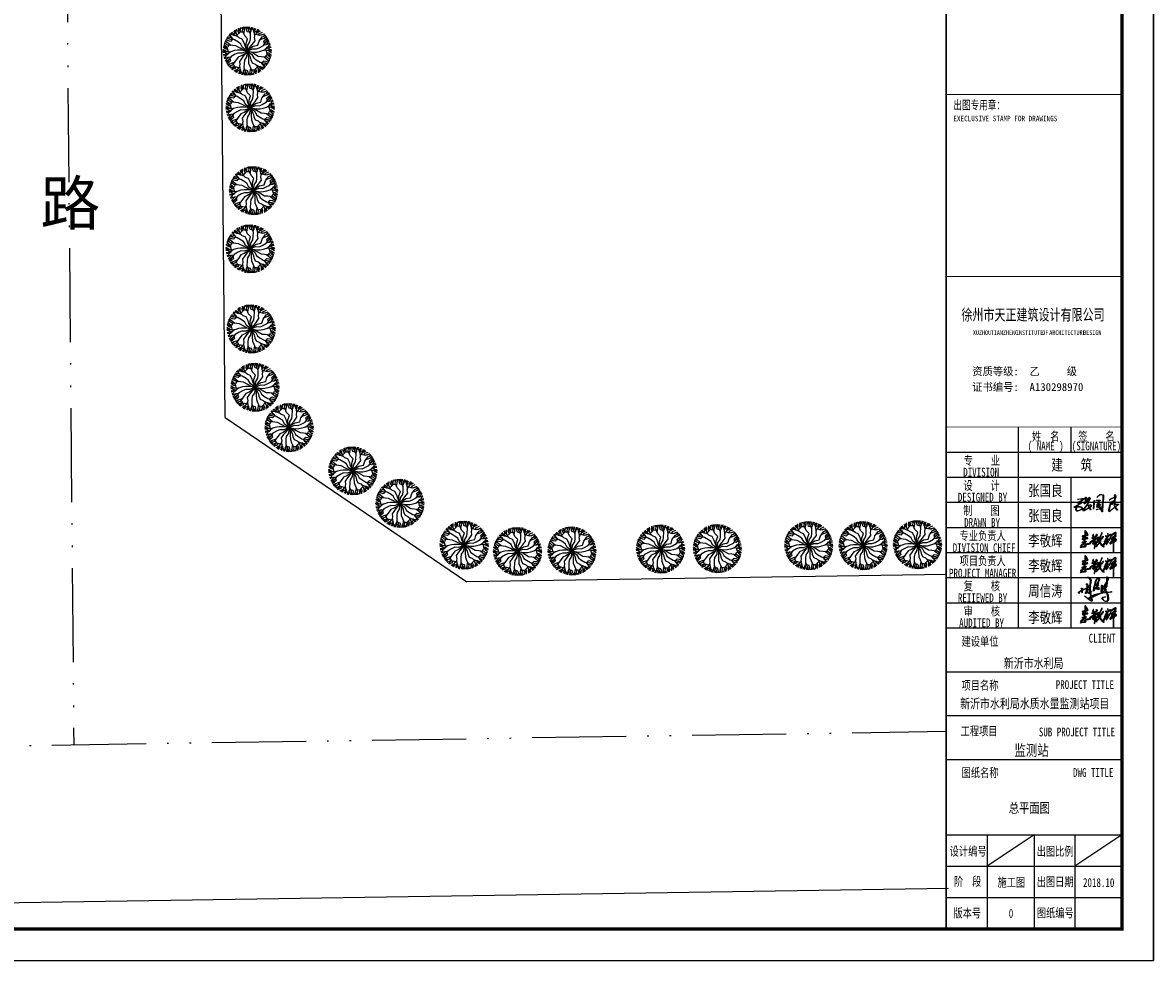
# Model space of a CAD drawing. Extents: x 499156 to 998412, y 3804753 to 7609653.
# Tile 7 of 9: x 499253 to 499325, y 3804753 to 3804813. Entities that reach past the tile are written whole.
import ezdxf
from ezdxf.enums import TextEntityAlignment as Align

# ---------------------------------------------------------------- set-up
doc = ezdxf.new("R2010")
doc.units = 0
doc.linetypes.add('X7', pattern=[9.999, 6, -1.333, 0, -1.333, 0, -1.333])
doc.layers.get('0').update_dxf_attribs({"linetype": 'CONTINUOUS'})
for name, color, linetype in [('PUB_TITLE', 4, 'CONTINUOUS'), ('SHEET_TEXT', 3, 'CONTINUOUS'), ('TK', 7, 'CONTINUOUS'), ('绿地', 84, 'CONTINUOUS'), ('道路1', 4, 'CONTINUOUS')]:
    doc.layers.add(name, color=color, linetype=linetype)
doc.styles.add('-宋体', font='txt', dxfattribs={"width": 0.8})
doc.styles.get("Standard").update_dxf_attribs({"font": 'rs.shx', "bigfont": 'hztxt.shx'})
doc.styles.add('TKHZ1', font='txt', dxfattribs={"width": 0.8})
doc.styles.add('宋体', font='txt')
doc.styles.add('黑体', font='simhei.ttf')

# ---------------------------------------------------------------- blocks, each defined once
blk = doc.blocks.new('M_F7')
for points in [[(-215, 327), (-158, 384), (-140, 428), (-134, 489)], [(-170, 372), (-190, 407), (-181, 474)], [(-86, 391), (-135, 393), (-165, 428), (-171, 478)], [(-151, 411), (-143, 436), (-135, 489)], [(-93, 449), (-114, 494)], [(-1, -1), (-22, 73), (-24, 159), (7, 251), (-54, 315), (-98, 418), (-84, 500)], [(-71, 356), (-44, 503)], [(-55, 442), (-69, 502)], [(49, 391), (-1, 403), (-13, 441), (-24, 503)], [(-1, -1), (13, 119), (57, 188), (65, 251), (67, 349), (-1, 503)], [(34, 424), (32, 478), (24, 503)], [(76, 405), (67, 447), (50, 503)], [(60, 366), (83, 420), (91, 453), (94, 498)], [(141, 424), (114, 459), (119, 493)], [(152, 368), (139, 401), (141, 434), (157, 482)], [(159, 305), (151, 378), (166, 438), (181, 473)], [(-315, 238), (-351, 201), (-389, 210), (-449, 231)], [(-1, -1), (-98, 71), (-135, 144), (-186, 182), (-270, 233), (-437, 251)], [(-352, 242), (-399, 267), (-425, 273)], [(-313, 269), (-355, 282), (-412, 295)], [(-288, 235), (-323, 282), (-348, 305), (-386, 331)], [(-298, 334), (-342, 329), (-369, 349)], [(-244, 316), (-279, 321), (-307, 340), (-340, 377)], [(-186, 291), (-253, 320), (-298, 364), (-321, 394)], [(-271, 338), (-263, 391), (-282, 422)], [(-221, 345), (-250, 397), (-256, 438)], [(-1, -1), (-47, 110), (-64, 171), (-106, 249), (-169, 274), (-212, 316), (-230, 376), (-227, 454)], [(-1, -1), (50, 68), (102, 134), (163, 215), (153, 282), (168, 340), (211, 386), (280, 422)], [(-1, -1), (53, 55), (126, 99), (221, 118), (247, 203), (313, 293), (392, 322)], [(-1, -1), (110, 48), (192, 43), (250, 68), (336, 115), (436, 251)], [(157, 402), (207, 422), (225, 454)], [(176, 348), (254, 328), (301, 334), (358, 359)], [(189, 363), (219, 413), (252, 440)], [(237, 332), (258, 367), (320, 393)], [(273, 238), (414, 288)], [(281, 335), (307, 341), (357, 360)], [(343, 304), (372, 345)], [(363, 152), (349, 201), (376, 230), (424, 272)], [(356, 268), (401, 310)], [(-1, -1), (-132, 15), (-201, 15), (-264, 8), (-323, -9), (-381, -25), (-442, -11), (-508, 30)], [(-408, 39), (-449, 39), (-502, 80)], [(-383, 121), (-409, 79), (-454, 72), (-500, 91)], [(-392, -23), (-413, 55), (-442, 93), (-492, 129)], [(-433, 75), (-451, 94), (-492, 128)], [(-437, 144), (-486, 149)], [(-1, -1), (-76, 18), (-151, 59), (-242, 105), (-301, 112), (-412, 124), (-476, 177)], [(-412, 174), (-471, 192)], [(-345, 116), (-459, 214)], [(-1, -1), (138, -24), (206, -22), (275, -7), (321, 7), (379, 23), (441, 9), (506, -32)], [(344, 14), (403, 57), (463, 74), (501, 79)], [(347, 130), (405, 137), (438, 147), (479, 167)], [(385, 182), (431, 210), (448, 229)], [(389, 135), (421, 164), (461, 207)], [(390, 21), (411, -57), (440, -95), (490, -131)], [(395, 51), (417, 79), (447, 94), (496, 104)], [(409, 16), (468, 16), (507, 1)], [(427, 64), (469, 30), (506, 31)], [(438, 89), (455, 130), (487, 142)], [(-410, -18), (-470, -18), (-509, -3)], [(-429, -66), (-471, -32), (-508, -33)], [(-346, -16), (-405, -59), (-465, -76), (-502, -81)], [(-397, -53), (-419, -81), (-449, -96), (-498, -106)], [(-439, -91), (-457, -132), (-488, -144)], [(-349, -132), (-407, -139), (-440, -149), (-480, -168)], [(-390, -137), (-422, -166), (-463, -209)], [(-386, -184), (-432, -212), (-450, -231)], [(-1, -1), (-112, -49), (-194, -45), (-252, -70), (-338, -117), (-437, -253)], [(-365, -154), (-350, -203), (-377, -232), (-426, -273)], [(-1, -1), (-54, -57), (-127, -101), (-193, -129), (-248, -205), (-314, -295), (-393, -324)], [(-1, -1), (-86, -109), (-115, -148), (-164, -217), (-154, -284), (-170, -342), (-213, -388), (-281, -424)], [(-1, -1), (-14, -121), (-59, -190), (-67, -253), (-69, -351), (-1, -505)], [(-1, -1), (21, -75), (23, -161), (26, -253), (52, -317), (97, -419), (83, -502)], [(-1, -1), (74, -19), (149, -60), (228, -107), (300, -113), (410, -126), (475, -179)], [(-1, -1), (97, -73), (134, -146), (184, -184), (268, -235), (436, -253)], [(-1, -1), (63, -121), (75, -185), (105, -250), (167, -275), (210, -318), (229, -378), (226, -456)], [(314, -240), (349, -203), (387, -211), (448, -233)], [(343, -118), (457, -216)], [(381, -122), (407, -81), (453, -74), (499, -92)], [(407, -41), (448, -41), (501, -82)], [(410, -175), (469, -194)], [(431, -77), (449, -96), (491, -130)], [(435, -146), (485, -151)], [(-274, -240), (-416, -290)], [(-357, -270), (-403, -312)], [(-345, -306), (-373, -346)], [(-177, -350), (-256, -330), (-302, -336), (-359, -361)], [(-283, -337), (-308, -343), (-358, -362)], [(-297, -271), (-274, -314), (-290, -357), (-330, -388)], [(-239, -334), (-260, -369), (-322, -395)], [(-191, -364), (-221, -415), (-253, -442)], [(-159, -404), (-209, -424), (-227, -456)], [(-161, -307), (-152, -380), (-168, -440), (-183, -475)], [(-154, -370), (-141, -403), (-143, -436), (-158, -484)], [(-142, -426), (-115, -461), (-120, -495)], [(-61, -368), (-84, -422), (-92, -455), (-95, -500)], [(-78, -406), (-69, -449), (-51, -505)], [(-50, -392), (-1, -405), (11, -442), (23, -505)], [(-35, -426), (-34, -480), (-26, -505)], [(70, -358), (42, -505)], [(54, -444), (67, -504)], [(85, -392), (134, -394), (163, -430), (170, -479)], [(91, -451), (112, -496)], [(213, -329), (157, -386), (139, -430), (132, -491)], [(149, -413), (142, -438), (133, -491)], [(169, -374), (189, -409), (179, -476)], [(185, -293), (251, -322), (296, -365), (319, -396)], [(219, -347), (248, -398), (255, -440)], [(242, -318), (277, -323), (305, -341), (339, -379)], [(269, -339), (261, -393), (280, -424)], [(287, -237), (322, -284), (347, -307), (384, -332)], [(296, -336), (340, -330), (367, -351)], [(312, -270), (353, -284), (411, -297)], [(350, -244), (398, -269), (423, -275)]]:
    blk.add_lwpolyline(points)
at = {"width": 0.8, "flags": 9}
for tag in ['YSIZE', 'XSIZE']:
    blk.add_attdef(tag, (3, -3), '', height=0.2, dxfattribs=at)
blk = doc.blocks.new('李敬辉')
h = blk.add_hatch(color=3)
h.paths.add_polyline_path([(3997, 950), (3920, 887), (3809, 793), (3730, 732), (3680, 669), (3670, 639), (3707, 622), (3817, 678), (3907, 708), (3970, 728), (3990, 743), (3996, 778), (4006, 824), (4012, 887), (4026, 937), (4017, 959)], flags=16)
h.paths.add_polyline_path([(4032, 1341), (3906, 1270), (3844, 1178), (3835, 1138), (3884, 1156), (3964, 1210), (4023, 1252), (4056, 1307)], flags=16)
h.paths.add_polyline_path([(3256, 1743), (3239, 1696), (3258, 1665), (3275, 1637), (3275, 1591), (3284, 1520), (3277, 1464), (3259, 1421), (3246, 1392), (3212, 1377), (3163, 1377), (3103, 1399), (3078, 1426), (3069, 1469), (3038, 1469), (3014, 1453), (3014, 1416), (3040, 1373), (3083, 1317), (3111, 1295), (3148, 1295), (3188, 1306), (3208, 1306), (3215, 1290), (3199, 1251), (3129, 1163), (3066, 1117), (3031, 1080), (2990, 1020), (2990, 980), (3003, 969), (3035, 1020), (3096, 1076), (3142, 1114), (3172, 1138), (3188, 1150), (3209, 1171), (3205, 1145), (3186, 1107), (3176, 1078), (3105, 1013), (3025, 946), (2962, 886), (2916, 846), (2880, 812), (2857, 774), (2851, 744), (2868, 730), (2914, 771), (3024, 864), (3095, 923), (3162, 988), (3200, 1041), (3222, 1053), (3243, 1067), (3270, 1067), (3247, 1030), (3206, 960), (3152, 893), (3048, 780), (2915, 625), (2820, 519), (2736, 377), (2707, 320), (2707, 272), (2718, 253), (2745, 249), (2858, 363), (2963, 495), (3041, 601), (3088, 652), (3116, 687), (3154, 721), (3170, 721), (3184, 707), (3175, 659), (3160, 609), (3147, 547), (3103, 439), (3103, 399), (3135, 384), (3182, 435), (3275, 581), (3338, 676), (3378, 766), (3378, 823), (3364, 834), (3343, 815), (3312, 748), (3275, 694), (3250, 664), (3234, 664), (3234, 707), (3218, 760), (3202, 787), (3172, 799), (3153, 812), (3179, 842), (3250, 929), (3319, 1013), (3341, 1063), (3341, 1107), (3311, 1130), (3282, 1137), (3266, 1131), (3254, 1148), (3273, 1225), (3292, 1259), (3301, 1289), (3335, 1338), (3427, 1418), (3515, 1502), (3560, 1542), (3578, 1592), (3558, 1616), (3526, 1589), (3484, 1558), (3440, 1527), (3401, 1491), (3374, 1469), (3350, 1456), (3337, 1472), (3337, 1534), (3337, 1591), (3328, 1653), (3312, 1690), (3293, 1724)])
h.paths.add_polyline_path([(2399, 950), (2324, 886), (2292, 840), (2298, 804), (2330, 753), (2348, 744), (2367, 785), (2389, 842), (2408, 898), (2408, 924), (2408, 940)], flags=16)
h.paths.add_polyline_path([(2726, 1379), (2628, 1264), (2489, 1113), (2318, 957), (2226, 889), (2165, 831), (2104, 784), (1997, 689), (2046, 668), (2184, 746), (2218, 770), (2264, 716), (2287, 696), (2287, 668), (2279, 641), (2242, 584), (2112, 461), (2008, 361), (1921, 281), (1873, 252), (1824, 186), (1872, 164), (1991, 251), (2139, 383), (2207, 458), (2250, 500), (2296, 552), (2321, 577), (2343, 577), (2377, 503), (2448, 397), (2527, 290), (2627, 189), (2710, 140), (2784, 108), (2854, 101), (2832, 152), (2738, 216), (2653, 296), (2536, 404), (2475, 502), (2432, 579), (2413, 645), (2404, 684), (2437, 807), (2461, 906), (2469, 996), (2497, 1033), (2598, 1129), (2672, 1200), (2749, 1286), (2777, 1329), (2777, 1381)])
h.paths.add_polyline_path([(1690, 731), (1619, 719), (1581, 687), (1558, 632), (1548, 602), (1587, 576), (1663, 612), (1729, 669), (1745, 726), (1710, 742)], flags=16)
h.paths.add_polyline_path([(1183, 736), (1135, 680), (1135, 638), (1188, 631), (1265, 671), (1344, 714), (1416, 757), (1452, 777), (1477, 766), (1477, 657), (1466, 577), (1446, 529), (1446, 489), (1492, 469), (1546, 469), (1627, 509), (1666, 542), (1716, 569), (1800, 611), (1824, 683), (1824, 776), (1789, 814), (1724, 836), (1652, 814), (1589, 754), (1566, 776), (1572, 820), (1640, 889), (1699, 938), (1799, 1002), (1910, 1063), (1967, 1097), (2021, 1122), (2063, 1142), (2097, 1155), (2128, 1145), (2135, 1119), (2057, 959), (1964, 794), (1870, 589), (1838, 503), (1787, 397), (1741, 285), (1721, 228), (1709, 228), (1705, 265), (1694, 299), (1697, 321), (1684, 346), (1673, 360), (1659, 385), (1666, 401), (1660, 415), (1641, 405), (1641, 366), (1657, 320), (1666, 251), (1666, 181), (1666, 123), (1666, 65), (1645, 8), (1645, -29), (1645, -69), (1667, -85), (1699, -69), (1726, -15), (1726, 32), (1737, 83), (1755, 130), (1775, 190), (1814, 304), (1860, 404), (1908, 513), (1944, 579), (1997, 689), (2070, 840), (2158, 998), (2228, 1081), (2316, 1178), (2428, 1344), (2506, 1504), (2572, 1639), (2617, 1733), (2617, 1790), (2589, 1821), (2560, 1810), (2511, 1746), (2429, 1501), (2313, 1303), (2260, 1229), (2233, 1187), (2195, 1227), (2139, 1254), (2094, 1236), (1926, 1150), (1797, 1074), (1564, 939), (1446, 862), (1288, 793), (1232, 768)])
h.paths.add_polyline_path([(1508, 1612), (1472, 1551), (1454, 1489), (1476, 1432), (1499, 1368), (1516, 1323), (1506, 1298), (1496, 1275), (1446, 1256), (1385, 1233), (1346, 1178), (1346, 1147), (1362, 1130), (1410, 1150), (1463, 1178), (1523, 1196), (1540, 1176), (1547, 1106), (1547, 1051), (1562, 1032), (1605, 1047), (1637, 1086), (1637, 1138), (1656, 1166), (1674, 1205), (1692, 1238), (1720, 1266), (1720, 1240), (1720, 1201), (1784, 1236), (1857, 1317), (1938, 1387), (2010, 1446), (2041, 1501), (2041, 1545), (1994, 1545), (1971, 1538), (1962, 1517), (1962, 1501), (1956, 1482), (1946, 1467), (1933, 1463), (1933, 1489), (1943, 1517), (1943, 1540), (1924, 1568), (1912, 1591), (1912, 1610), (1891, 1615), (1884, 1609), (1868, 1597), (1859, 1575), (1873, 1540), (1873, 1518), (1873, 1493), (1854, 1459), (1843, 1441), (1843, 1425), (1804, 1402), (1716, 1368), (1671, 1331), (1651, 1304), (1609, 1304), (1594, 1338), (1594, 1420), (1551, 1471), (1551, 1521), (1566, 1578), (1566, 1619), (1533, 1619)], flags=17)
h.paths.add_polyline_path([(168, 583), (175, 642), (267, 713), (435, 770), (553, 799), (624, 799), (670, 766), (663, 732), (608, 654), (516, 562), (471, 526), (471, 498), (528, 481), (650, 493), (809, 516), (986, 538), (1089, 557), (1146, 573), (1190, 544), (1209, 505), (1179, 451), (1103, 433), (971, 406), (838, 406), (676, 394), (617, 394), (617, 363), (653, 286), (663, 224), (644, 171), (597, 110), (500, 65), (399, 65), (276, 65), (187, 65), (113, 32), (0, 0), (31, 83), (125, 138), (254, 168), (377, 168), (435, 153), (527, 169), (556, 220), (527, 281), (446, 328), (376, 363), (288, 363), (223, 327), (138, 259), (75, 190), (16, 169), (-13, 199), (28, 265), (101, 356), (176, 421), (250, 449), (317, 467), (362, 491), (424, 559), (479, 605), (520, 656), (537, 689), (503, 689), (448, 663), (350, 616), (292, 607), (225, 582), (184, 576)])
h.paths.add_polyline_path([(454, 1236), (413, 1218), (373, 1179), (341, 1153), (323, 1137), (333, 1129), (391, 1139), (443, 1147), (467, 1163), (467, 1193), (467, 1221), (461, 1231)], flags=16)
h.paths.add_polyline_path([(585, 1900), (576, 1780), (576, 1654), (582, 1573), (582, 1527), (593, 1508), (633, 1521), (723, 1567), (788, 1589), (788, 1628), (741, 1727), (669, 1827), (623, 1882)], flags=16)
h.paths.add_polyline_path([(551, 2093), (510, 2034), (510, 1862), (521, 1723), (521, 1632), (521, 1554), (516, 1519), (503, 1492), (450, 1472), (374, 1447), (280, 1421), (207, 1395), (197, 1357), (229, 1324), (367, 1359), (439, 1381), (478, 1381), (500, 1370), (481, 1328), (411, 1299), (365, 1259), (303, 1210), (255, 1158), (215, 1107), (185, 1050), (185, 1017), (252, 1017), (370, 1048), (435, 1058), (448, 1044), (432, 976), (419, 915), (412, 872), (412, 836), (429, 822), (471, 841), (510, 895), (538, 969), (552, 1029), (565, 1083), (636, 1095), (742, 1103), (827, 1114), (890, 1121), (898, 1167), (892, 1200), (840, 1208), (742, 1208), (640, 1183), (591, 1162), (562, 1151), (543, 1162), (543, 1233), (552, 1266), (563, 1302), (577, 1349), (611, 1411), (686, 1450), (792, 1490), (880, 1536), (910, 1581), (878, 1632), (784, 1783), (711, 1896), (631, 2001), (590, 2061)])
h.paths.add_polyline_path([(4309, 1042), (4268, 1084), (4229, 1099), (4220, 1083), (4248, 1025), (4267, 1004), (4250, 960), (4210, 930), (4146, 875), (4101, 829), (4083, 811), (4083, 841), (4091, 910), (4113, 971), (4132, 1020), (4171, 1072), (4207, 1126), (4167, 1146), (4123, 1086), (4108, 1072), (4099, 1119), (4116, 1170), (4123, 1231), (4221, 1309), (4285, 1384), (4311, 1411), (4299, 1453), (4269, 1464), (4256, 1437), (4234, 1406), (4201, 1372), (4163, 1339), (4142, 1317), (4118, 1301), (4102, 1310), (4130, 1365), (4183, 1419), (4214, 1505), (4260, 1619), (4286, 1705), (4290, 1789), (4267, 1825), (4197, 1844), (4083, 1799), (3971, 1735), (3880, 1669), (3814, 1610), (3764, 1574), (3730, 1544), (3716, 1552), (3720, 1592), (3711, 1618), (3692, 1625), (3664, 1595), (3664, 1561), (3664, 1491), (3641, 1407), (3603, 1319), (3568, 1231), (3528, 1142), (3496, 1068), (3463, 1007), (3450, 962), (3450, 932), (3479, 913), (3518, 972), (3581, 1104), (3635, 1226), (3662, 1305), (3694, 1379), (3724, 1459), (3763, 1499), (3888, 1596), (3984, 1656), (4085, 1696), (4152, 1728), (4191, 1735), (4211, 1720), (4197, 1665), (4176, 1595), (4159, 1536), (4142, 1490), (4105, 1467), (4002, 1400), (3919, 1339), (3843, 1278), (3801, 1221), (3772, 1165), (3733, 1098), (3713, 1033), (3745, 1015), (3745, 995), (3782, 948), (3836, 988), (3823, 1038), (3885, 1080), (3966, 1126), (4002, 1150), (4028, 1143), (4028, 1072), (3992, 1011), (3905, 933), (3691, 755), (3588, 642), (3553, 606), (3526, 556), (3526, 503), (3567, 466), (3636, 475), (3747, 539), (3855, 601), (3933, 654), (3960, 654), (3979, 637), (3971, 581), (3967, 513), (3956, 416), (3944, 289), (3944, 132), (3935, 16), (3935, -185), (3935, -326), (3953, -425), (3953, -513), (3978, -562), (3997, -530), (3997, -405), (3997, -280), (4003, -149), (4003, -50), (4003, 47), (4013, 148), (4013, 282), (4018, 353), (4032, 518), (4036, 587), (4041, 625), (4073, 648), (4083, 698), (4092, 729), (4192, 815), (4287, 888), (4327, 955), (4344, 1002)])
for points in [[(551, 2093), (510, 2034), (510, 1862), (521, 1723), (521, 1632), (521, 1554), (516, 1519), (503, 1492), (450, 1472), (374, 1447), (280, 1421), (207, 1395), (197, 1357), (229, 1324), (367, 1359), (439, 1381), (478, 1381), (500, 1370), (481, 1328), (411, 1299), (365, 1259), (303, 1210), (255, 1158), (215, 1107), (185, 1050), (185, 1017), (252, 1017), (370, 1048), (435, 1058), (448, 1044), (432, 976), (419, 915), (412, 872), (412, 836), (429, 822), (471, 841), (510, 895), (538, 969), (552, 1029), (565, 1083), (636, 1095), (742, 1103), (827, 1114), (890, 1121), (898, 1167), (892, 1200), (840, 1208), (742, 1208), (640, 1183), (591, 1162), (562, 1151), (543, 1162), (543, 1233), (552, 1266), (563, 1302), (577, 1349), (611, 1411), (686, 1450), (792, 1490), (880, 1536), (910, 1581), (878, 1632), (784, 1783), (711, 1896), (631, 2001), (590, 2061)], [(585, 1900), (576, 1780), (576, 1654), (582, 1573), (582, 1527), (593, 1508), (633, 1521), (723, 1567), (788, 1589), (788, 1628), (741, 1727), (669, 1827), (623, 1882)], [(1183, 736), (1135, 680), (1135, 638), (1188, 631), (1265, 671), (1344, 714), (1416, 757), (1452, 777), (1477, 766), (1477, 657), (1466, 577), (1446, 529), (1446, 489), (1492, 469), (1546, 469), (1627, 509), (1666, 542), (1716, 569), (1800, 611), (1824, 683), (1824, 776), (1789, 814), (1724, 836), (1652, 814), (1589, 754), (1566, 776), (1572, 820), (1640, 889), (1699, 938), (1799, 1002), (1910, 1063), (1967, 1097), (2021, 1122), (2063, 1142), (2097, 1155), (2128, 1145), (2135, 1119), (2057, 959), (1964, 794), (1870, 589), (1838, 503), (1787, 397), (1741, 285), (1721, 228), (1709, 228), (1705, 265), (1694, 299), (1697, 321), (1684, 346), (1673, 360), (1659, 385), (1666, 401), (1660, 415), (1641, 405), (1641, 366), (1657, 320), (1666, 251), (1666, 181), (1666, 123), (1666, 65), (1645, 8), (1645, -29), (1645, -69), (1667, -85), (1699, -69), (1726, -15), (1726, 32), (1737, 83), (1755, 130), (1775, 190), (1814, 304), (1860, 404), (1908, 513), (1944, 579), (1997, 689), (2070, 840), (2158, 998), (2228, 1081), (2316, 1178), (2428, 1344), (2506, 1504), (2572, 1639), (2617, 1733), (2617, 1790), (2589, 1821), (2560, 1810), (2511, 1746), (2429, 1501), (2313, 1303), (2260, 1229), (2233, 1187), (2195, 1227), (2139, 1254), (2094, 1236), (1926, 1150), (1797, 1074), (1564, 939), (1446, 862), (1288, 793), (1232, 768)], [(1508, 1612), (1472, 1551), (1454, 1489), (1476, 1432), (1499, 1368), (1516, 1323), (1506, 1298), (1496, 1275), (1446, 1256), (1385, 1233), (1346, 1178), (1346, 1147), (1362, 1130), (1410, 1150), (1463, 1178), (1523, 1196), (1540, 1176), (1547, 1106), (1547, 1051), (1562, 1032), (1605, 1047), (1637, 1086), (1637, 1138), (1656, 1166), (1674, 1205), (1692, 1238), (1720, 1266), (1720, 1240), (1720, 1201), (1784, 1236), (1857, 1317), (1938, 1387), (2010, 1446), (2041, 1501), (2041, 1545), (1994, 1545), (1971, 1538), (1962, 1517), (1962, 1501), (1956, 1482), (1946, 1467), (1933, 1463), (1933, 1489), (1943, 1517), (1943, 1540), (1924, 1568), (1912, 1591), (1912, 1610), (1891, 1615), (1884, 1609), (1868, 1597), (1859, 1575), (1873, 1540), (1873, 1518), (1873, 1493), (1854, 1459), (1843, 1441), (1843, 1425), (1804, 1402), (1716, 1368), (1671, 1331), (1651, 1304), (1609, 1304), (1594, 1338), (1594, 1420), (1551, 1471), (1551, 1521), (1566, 1578), (1566, 1619), (1533, 1619)], [(2726, 1379), (2628, 1264), (2489, 1113), (2318, 957), (2226, 889), (2165, 831), (2104, 784), (1997, 689), (2046, 668), (2184, 746), (2218, 770), (2264, 716), (2287, 696), (2287, 668), (2279, 641), (2242, 584), (2112, 461), (2008, 361), (1921, 281), (1873, 252), (1824, 186), (1872, 164), (1991, 251), (2139, 383), (2207, 458), (2250, 500), (2296, 552), (2321, 577), (2343, 577), (2377, 503), (2448, 397), (2527, 290), (2627, 189), (2710, 140), (2784, 108), (2854, 101), (2832, 152), (2738, 216), (2653, 296), (2536, 404), (2475, 502), (2432, 579), (2413, 645), (2404, 684), (2437, 807), (2461, 906), (2469, 996), (2497, 1033), (2598, 1129), (2672, 1200), (2749, 1286), (2777, 1329), (2777, 1381)], [(3256, 1743), (3239, 1696), (3258, 1665), (3275, 1637), (3275, 1591), (3284, 1520), (3277, 1464), (3259, 1421), (3246, 1392), (3212, 1377), (3163, 1377), (3103, 1399), (3078, 1426), (3069, 1469), (3038, 1469), (3014, 1453), (3014, 1416), (3040, 1373), (3083, 1317), (3111, 1295), (3148, 1295), (3188, 1306), (3208, 1306), (3215, 1290), (3199, 1251), (3129, 1163), (3066, 1117), (3031, 1080), (2990, 1020), (2990, 980), (3003, 969), (3035, 1020), (3096, 1076), (3142, 1114), (3172, 1138), (3188, 1150), (3209, 1171), (3205, 1145), (3186, 1107), (3176, 1078), (3105, 1013), (3025, 946), (2962, 886), (2916, 846), (2880, 812), (2857, 774), (2851, 744), (2868, 730), (2914, 771), (3024, 864), (3095, 923), (3162, 988), (3200, 1041), (3222, 1053), (3243, 1067), (3270, 1067), (3247, 1030), (3206, 960), (3152, 893), (3048, 780), (2915, 625), (2820, 519), (2736, 377), (2707, 320), (2707, 272), (2718, 253), (2745, 249), (2858, 363), (2963, 495), (3041, 601), (3088, 652), (3116, 687), (3154, 721), (3170, 721), (3184, 707), (3175, 659), (3160, 609), (3147, 547), (3103, 439), (3103, 399), (3135, 384), (3182, 435), (3275, 581), (3338, 676), (3378, 766), (3378, 823), (3364, 834), (3343, 815), (3312, 748), (3275, 694), (3250, 664), (3234, 664), (3234, 707), (3218, 760), (3202, 787), (3172, 799), (3153, 812), (3179, 842), (3250, 929), (3319, 1013), (3341, 1063), (3341, 1107), (3311, 1130), (3282, 1137), (3266, 1131), (3254, 1148), (3273, 1225), (3292, 1259), (3301, 1289), (3335, 1338), (3427, 1418), (3515, 1502), (3560, 1542), (3578, 1592), (3558, 1616), (3526, 1589), (3484, 1558), (3440, 1527), (3401, 1491), (3374, 1469), (3350, 1456), (3337, 1472), (3337, 1534), (3337, 1591), (3328, 1653), (3312, 1690), (3293, 1724)], [(168, 583), (175, 642), (267, 713), (435, 770), (553, 799), (624, 799), (670, 766), (663, 732), (608, 654), (516, 562), (471, 526), (471, 498), (528, 481), (650, 493), (809, 516), (986, 538), (1089, 557), (1146, 573), (1190, 544), (1209, 505), (1179, 451), (1103, 433), (971, 406), (838, 406), (676, 394), (617, 394), (617, 363), (653, 286), (663, 224), (644, 171), (597, 110), (500, 65), (399, 65), (276, 65), (187, 65), (113, 32), (0, 0), (31, 83), (125, 138), (254, 168), (377, 168), (435, 153), (527, 169), (556, 220), (527, 281), (446, 328), (376, 363), (288, 363), (223, 327), (138, 259), (75, 190), (16, 169), (-13, 199), (28, 265), (101, 356), (176, 421), (250, 449), (317, 467), (362, 491), (424, 559), (479, 605), (520, 656), (537, 689), (503, 689), (448, 663), (350, 616), (292, 607), (225, 582), (184, 576)], [(454, 1236), (413, 1218), (373, 1179), (341, 1153), (323, 1137), (333, 1129), (391, 1139), (443, 1147), (467, 1163), (467, 1193), (467, 1221), (461, 1231)], [(1690, 731), (1619, 719), (1581, 687), (1558, 632), (1548, 602), (1587, 576), (1663, 612), (1729, 669), (1745, 726), (1710, 742)], [(2399, 950), (2324, 886), (2292, 840), (2298, 804), (2330, 753), (2348, 744), (2367, 785), (2389, 842), (2408, 898), (2408, 924), (2408, 940)], [(3997, 950), (3920, 887), (3809, 793), (3730, 732), (3680, 669), (3670, 639), (3707, 622), (3817, 678), (3907, 708), (3970, 728), (3990, 743), (3996, 778), (4006, 824), (4012, 887), (4026, 937), (4017, 959)], [(4032, 1341), (3906, 1270), (3844, 1178), (3835, 1138), (3884, 1156), (3964, 1210), (4023, 1252), (4056, 1307)]]:
    blk.add_lwpolyline(points, close=True)
for points in [[(4267, 1004), (4250, 960), (4210, 930), (4146, 875), (4101, 829), (4083, 811), (4083, 841), (4091, 910), (4113, 971), (4132, 1020), (4171, 1072), (4207, 1126), (4167, 1146), (4123, 1086), (4108, 1072), (4099, 1119), (4116, 1170), (4123, 1231), (4221, 1309), (4285, 1384), (4311, 1411), (4299, 1453), (4269, 1464), (4256, 1437), (4234, 1406), (4201, 1372), (4163, 1339), (4142, 1317), (4118, 1301), (4102, 1310), (4130, 1365), (4183, 1419), (4214, 1505), (4260, 1619), (4286, 1705), (4290, 1789), (4267, 1825), (4197, 1844), (4083, 1799), (3971, 1735), (3880, 1669), (3814, 1610), (3764, 1574), (3730, 1544), (3716, 1552), (3720, 1592), (3711, 1618), (3692, 1625), (3664, 1595), (3664, 1561), (3664, 1491), (3641, 1407), (3603, 1319), (3568, 1231), (3528, 1142), (3496, 1068), (3463, 1007), (3450, 962), (3450, 932), (3479, 913), (3518, 972), (3581, 1104), (3635, 1226), (3662, 1305), (3694, 1379), (3724, 1459), (3763, 1499), (3888, 1596), (3984, 1656), (4085, 1696), (4152, 1728), (4191, 1735), (4211, 1720), (4197, 1665), (4176, 1595), (4159, 1536), (4142, 1490), (4105, 1467), (4002, 1400), (3919, 1339), (3843, 1278), (3801, 1221), (3772, 1165), (3733, 1098), (3713, 1033), (3745, 1015), (3745, 995), (3782, 948), (3836, 988), (3823, 1038), (3885, 1080), (3966, 1126), (4002, 1150), (4028, 1143), (4028, 1072), (3992, 1011), (3905, 933), (3691, 755), (3588, 642), (3553, 606), (3526, 556), (3526, 503), (3567, 466), (3636, 475), (3747, 539), (3855, 601), (3933, 654), (3960, 654), (3979, 637), (3971, 581), (3967, 513), (3956, 416), (3944, 289), (3944, 132), (3935, 16), (3935, -185), (3935, -326), (3953, -425), (3953, -513), (3978, -562), (3997, -530), (3997, -405), (3997, -280), (4003, -149), (4003, -50), (4003, 47), (4013, 148), (4013, 282), (4018, 353), (4032, 518), (4036, 587), (4041, 625), (4073, 648), (4083, 698), (4092, 729), (4192, 815), (4287, 888), (4327, 955), (4344, 1002), (4309, 1042)], [(4309, 1042), (4268, 1084), (4229, 1099), (4220, 1083), (4248, 1025), (4267, 1004)]]:
    blk.add_lwpolyline(points)
blk = doc.blocks.new('A$C1A962DD0')
at = {"linetype": 'Continuous'}
h = blk.add_hatch(color=256, dxfattribs=at)
h.paths.add_polyline_path([(92, 26), (90, 27), (74, 18), (94, 7), (95, 12)], flags=16)
h.paths.add_polyline_path([(91, 31), (90, 32), (88, 32), (78, 24), (80, 23), (90, 27)], flags=17)
h.paths.add_polyline_path([(197, 78), (195, 79), (175, 68), (174, 66), (176, 65), (202, 69), (203, 71), (197, 76)], flags=16)
h.paths.add_polyline_path([(129, 97), (128, 98), (128, 96)], flags=16)
h.paths.add_polyline_path([(134, 103), (132, 104), (129, 99), (130, 98)], flags=16)
h.paths.add_polyline_path([(187, 105), (186, 106), (184, 104), (185, 102)], flags=16)
h.paths.add_polyline_path([(81, 105), (79, 106), (68, 101), (64, 96), (61, 88), (62, 87), (67, 91), (70, 91), (70, 88), (58, 73), (55, 67), (56, 64), (66, 72), (72, 72), (76, 64), (82, 68), (83, 73), (81, 82)], flags=16)
h.paths.add_polyline_path([(190, 108), (189, 110), (187, 107), (188, 106)], flags=16)
h.paths.add_polyline_path([(201, 110), (199, 111), (188, 100), (188, 96), (192, 95), (196, 99)], flags=16)
h.paths.add_polyline_path([(207, 137), (205, 138), (192, 117), (189, 111), (190, 109), (204, 119)], flags=16)
h.paths.add_polyline_path([(214, 171), (212, 172), (212, 157), (215, 162)], flags=16)
h.paths.add_polyline_path([(140, 172), (145, 172), (154, 166), (154, 160), (142, 139), (146, 138), (147, 136), (138, 123), (140, 122), (145, 124), (146, 121), (133, 105), (145, 105), (148, 102), (145, 92), (147, 91), (154, 95), (154, 92), (141, 86), (140, 91), (144, 99), (143, 101), (136, 100), (129, 90), (125, 90), (124, 95), (139, 116), (137, 117), (133, 115), (130, 119), (139, 129), (140, 131), (136, 131), (135, 134), (139, 138), (150, 158), (149, 165), (147, 165), (144, 168), (140, 168), (133, 161), (126, 148), (118, 111), (114, 81), (110, 76), (113, 107), (118, 114), (125, 149), (133, 167)], flags=17)
h.paths.add_polyline_path([(208, 183), (211, 183), (218, 169), (218, 161), (211, 146), (210, 130), (208, 125), (209, 114), (194, 89), (206, 89), (204, 85), (199, 81), (204, 77), (209, 69), (230, 71), (240, 74), (245, 72), (243, 68), (211, 64), (217, 46), (220, 17), (217, 7), (211, 1), (201, 0), (191, 3), (178, 15), (173, 22), (173, 26), (179, 32), (189, 35), (199, 35), (181, 29), (176, 24), (182, 12), (187, 7), (197, 2), (205, 2), (213, 7), (216, 15), (216, 29), (211, 54), (205, 65), (194, 65), (164, 60), (119, 40), (120, 42), (125, 43), (146, 54), (142, 55), (114, 46), (101, 40), (94, 35), (94, 32), (96, 30), (104, 35), (107, 35), (117, 40), (111, 36), (103, 34), (100, 31), (98, 31), (95, 27), (99, 12), (99, 5), (97, 2), (93, 2), (70, 16), (53, 32), (43, 39), (54, 34), (68, 22), (70, 22), (72, 25), (89, 37), (85, 61), (83, 64), (77, 60), (72, 59), (70, 69), (65, 68), (56, 59), (51, 59), (51, 64), (62, 80), (61, 82), (57, 80), (55, 82), (61, 95), (60, 97), (30, 84), (27, 81), (27, 71), (25, 66), (23, 66), (24, 79), (21, 80), (12, 75), (3, 66), (4, 59), (0, 64), (0, 68), (8, 76), (23, 85), (19, 97), (22, 97), (26, 93), (28, 99), (26, 91), (28, 88), (45, 94), (58, 100), (63, 104), (63, 123), (60, 126), (59, 124), (57, 124), (56, 128), (58, 130), (62, 130), (65, 127), (67, 119), (67, 105), (80, 111), (78, 113), (72, 113), (71, 115), (82, 116), (85, 136), (88, 145), (88, 160), (77, 172), (69, 177), (63, 176), (58, 173), (62, 178), (66, 180), (73, 179), (78, 176), (90, 164), (92, 158), (90, 138), (86, 123), (87, 110), (85, 108), (85, 77), (86, 73), (88, 72), (93, 77), (94, 76), (87, 67), (92, 42), (95, 40), (117, 51), (165, 64), (193, 82), (190, 86), (191, 92), (187, 93), (184, 96), (183, 100), (175, 87), (170, 73), (168, 71), (166, 72), (169, 95), (169, 119), (171, 121), (173, 120), (173, 91), (191, 118), (207, 146)])
for points in [[(208, 183), (211, 183), (218, 169), (218, 161), (211, 146), (210, 130), (208, 125), (209, 114), (194, 89), (206, 89), (204, 85), (199, 81), (204, 77), (209, 69), (230, 71), (240, 74), (245, 72), (243, 68), (211, 64), (217, 46), (220, 17), (217, 7), (211, 1), (201, 0), (191, 3), (178, 15), (173, 22), (173, 26), (179, 32), (189, 35), (199, 35), (181, 29), (176, 24), (182, 12), (187, 7), (197, 2), (205, 2), (213, 7), (216, 15), (216, 29), (211, 54), (205, 65), (194, 65), (164, 60), (119, 40), (120, 42), (125, 43), (146, 54), (142, 55), (114, 46), (101, 40), (94, 35), (94, 32), (96, 30), (104, 35), (107, 35), (117, 40), (111, 36), (103, 34), (100, 31), (98, 31), (95, 27), (99, 12), (99, 5), (97, 2), (93, 2), (70, 16), (53, 32), (43, 39), (54, 34), (68, 22), (70, 22), (72, 25), (89, 37), (85, 61), (83, 64), (77, 60), (72, 59), (70, 69), (65, 68), (56, 59), (51, 59), (51, 64), (62, 80), (61, 82), (57, 80), (55, 82), (61, 95), (60, 97), (30, 84), (27, 81), (27, 71), (25, 66), (23, 66), (24, 79), (21, 80), (12, 75), (3, 66), (4, 59), (0, 64), (0, 68), (8, 76), (23, 85), (19, 97), (22, 97), (26, 93), (28, 99), (26, 91), (28, 88), (45, 94), (58, 100), (63, 104), (63, 123), (60, 126), (59, 124), (57, 124), (56, 128), (58, 130), (62, 130), (65, 127), (67, 119), (67, 105), (80, 111), (78, 113), (72, 113), (71, 115), (82, 116), (85, 136), (88, 145), (88, 160), (77, 172), (69, 177), (63, 176), (58, 173), (62, 178), (66, 180), (73, 179), (78, 176), (90, 164), (92, 158), (90, 138), (86, 123), (87, 110), (85, 108), (85, 77), (86, 73), (88, 72), (93, 77), (94, 76), (87, 67), (92, 42), (95, 40), (117, 51), (165, 64), (193, 82), (190, 86), (191, 92), (187, 93), (184, 96), (183, 100), (175, 87), (170, 73), (168, 71), (166, 72), (169, 95), (169, 119), (171, 121), (173, 120), (173, 91), (191, 118), (207, 146), (208, 183)], [(140, 172), (145, 172), (154, 166), (154, 160), (142, 139), (146, 138), (147, 136), (138, 123), (140, 122), (145, 124), (146, 121), (133, 105), (145, 105), (148, 102), (145, 92), (147, 91), (154, 95), (154, 92), (141, 86), (140, 91), (144, 99), (143, 101), (136, 100), (129, 90), (125, 90), (124, 95), (139, 116), (137, 117), (133, 115), (130, 119), (139, 129), (140, 131), (136, 131), (135, 134), (139, 138), (150, 158), (149, 165), (147, 165), (144, 168), (140, 168), (133, 161), (126, 148), (118, 111), (114, 81), (110, 76), (113, 107), (118, 114), (125, 149), (133, 167), (140, 172)], [(214, 171), (212, 172), (212, 157), (215, 162), (214, 171)], [(81, 105), (79, 106), (68, 101), (64, 96), (61, 88), (62, 87), (67, 91), (70, 91), (70, 88), (58, 73), (55, 67), (56, 64), (66, 72), (72, 72), (76, 64), (82, 68), (83, 73), (81, 82), (81, 105)], [(129, 97), (128, 98), (128, 96), (129, 97)], [(134, 103), (132, 104), (129, 99), (130, 98), (134, 103)], [(187, 105), (186, 106), (184, 104), (185, 102), (187, 105)], [(190, 108), (189, 110), (187, 107), (188, 106), (190, 108)], [(201, 110), (199, 111), (188, 100), (188, 96), (192, 95), (196, 99), (201, 110)], [(207, 137), (205, 138), (192, 117), (189, 111), (190, 109), (204, 119), (207, 137)], [(92, 26), (90, 27), (74, 18), (94, 7), (95, 12), (92, 26)], [(91, 31), (90, 32), (88, 32), (78, 24), (80, 23), (90, 27), (91, 31)], [(197, 78), (195, 79), (175, 68), (174, 66), (176, 65), (202, 69), (203, 71), (197, 76), (197, 78)]]:
    blk.add_lwpolyline(points, dxfattribs=at)
blk = doc.blocks.new('张国良')
at = {"linetype": 'Continuous'}
h = blk.add_hatch(color=256, dxfattribs=at)
h.paths.add_polyline_path([(70, 138), (69, 139), (51, 139), (41, 137), (38, 134), (35, 122), (37, 113), (40, 110), (50, 110), (64, 114), (77, 122), (82, 127), (82, 132), (78, 137)], flags=16)
h.paths.add_polyline_path([(221, 144), (221, 146), (219, 147), (208, 139), (212, 137), (222, 137), (223, 140)], flags=16)
h.paths.add_polyline_path([(45, 149), (43, 150), (25, 139), (38, 138)], flags=16)
h.paths.add_polyline_path([(151, 155), (150, 156), (144, 155), (137, 149), (139, 142), (143, 138), (156, 149)], flags=16)
h.paths.add_polyline_path([(366, 158), (365, 159), (344, 158), (342, 155), (347, 144), (350, 143), (365, 155), (367, 157)], flags=16)
h.paths.add_polyline_path([(367, 161), (373, 161), (374, 158), (350, 141), (358, 124), (360, 122), (362, 125), (364, 114), (363, 113), (359, 117), (346, 138), (334, 128), (328, 125), (335, 133), (337, 133), (345, 140), (345, 143), (340, 153), (341, 159)])
h.paths.add_polyline_path([(209, 163), (207, 164), (205, 161), (204, 152), (206, 150)], flags=16)
h.paths.add_polyline_path([(216, 166), (214, 167), (212, 165), (209, 148), (209, 145), (212, 144), (218, 150), (218, 155), (219, 153), (221, 153), (223, 161), (221, 162), (221, 164)], flags=16)
h.paths.add_polyline_path([(76, 172), (77, 173), (68, 173), (63, 169), (60, 164), (64, 164)], flags=16)
h.paths.add_polyline_path([(78, 174), (77, 175), (77, 173)], flags=16)
h.paths.add_polyline_path([(335, 185), (333, 186), (321, 180), (323, 172), (325, 171), (330, 176)], flags=16)
h.paths.add_polyline_path([(333, 189), (335, 190), (338, 187), (338, 183), (319, 160), (317, 160), (317, 163), (322, 172), (321, 175), (318, 177), (313, 173), (307, 156), (299, 117), (299, 107), (301, 106), (323, 123), (325, 123), (310, 109), (308, 109), (303, 103), (300, 102), (296, 106), (296, 119), (309, 171), (317, 181)])
h.paths.add_polyline_path([(217, 189), (216, 190), (216, 188)], flags=16)
h.paths.add_polyline_path([(80, 189), (78, 190), (60, 180), (50, 172), (54, 171), (64, 173)], flags=16)
h.paths.add_polyline_path([(180, 190), (181, 190), (182, 179), (179, 167), (175, 122), (173, 125)])
h.paths.add_polyline_path([(342, 213), (341, 214), (341, 212)], flags=16)
h.paths.add_polyline_path([(142, 213), (141, 214), (128, 205), (117, 185), (117, 182), (113, 175), (119, 175), (128, 182), (141, 200), (143, 206)], flags=16)
h.paths.add_polyline_path([(114, 218), (115, 218), (113, 196), (110, 183), (111, 175), (114, 178), (119, 193), (125, 204), (131, 211), (139, 216), (143, 216), (147, 211), (147, 207), (135, 185), (126, 177), (131, 175), (132, 168), (123, 150), (117, 145), (93, 113), (96, 111), (102, 113), (111, 120), (139, 135), (139, 138), (135, 146), (136, 154), (144, 157), (154, 156), (158, 150), (155, 144), (144, 135), (153, 117), (150, 115), (142, 132), (140, 133), (100, 110), (89, 109), (97, 123), (101, 125), (104, 133), (124, 157), (130, 170), (130, 173), (128, 175), (116, 172), (103, 164), (99, 164), (100, 167), (108, 171), (107, 180), (110, 189), (110, 199), (113, 212), (110, 213), (88, 195), (73, 180), (74, 177), (86, 179), (86, 176), (71, 165), (53, 156), (43, 142), (44, 139), (54, 142), (67, 142), (82, 137), (85, 134), (86, 128), (80, 120), (68, 113), (52, 108), (39, 108), (35, 112), (33, 118), (34, 125), (38, 135), (24, 136), (21, 138), (21, 140), (54, 159), (61, 169), (49, 170), (47, 171), (47, 173), (56, 180), (65, 184), (91, 201), (90, 203), (70, 202), (50, 198), (48, 199), (56, 201), (58, 203), (81, 206), (90, 206), (96, 204)])
h.paths.add_polyline_path([(229, 238), (239, 238), (252, 235), (254, 233), (255, 209), (249, 158), (247, 110), (245, 108), (245, 100), (242, 100), (236, 115), (229, 125), (208, 119), (198, 118), (202, 121), (224, 126), (228, 129), (225, 135), (211, 135), (201, 137), (199, 141), (204, 142), (204, 163), (211, 170), (216, 188), (214, 190), (203, 189), (197, 192), (196, 195), (203, 193), (227, 194), (226, 191), (218, 187), (214, 176), (214, 170), (220, 168), (226, 160), (226, 155), (220, 147), (222, 145), (224, 147), (227, 145), (225, 146), (223, 142), (230, 130), (239, 132), (241, 131), (232, 126), (242, 109), (244, 117), (244, 138), (252, 200), (252, 231), (250, 233), (241, 235), (228, 235), (218, 230), (206, 219), (204, 215), (205, 220), (213, 229), (223, 236)])
h.paths.add_polyline_path([(344, 240), (348, 237), (351, 233), (351, 231), (347, 231), (347, 229), (352, 224), (352, 213), (347, 206), (345, 192), (345, 169), (342, 162), (339, 162), (342, 168), (343, 199), (345, 208), (348, 213), (345, 214), (343, 211), (341, 211), (340, 213), (322, 207), (307, 199), (301, 194), (298, 195), (316, 207), (344, 218), (345, 220), (341, 223), (340, 227), (342, 227), (345, 223), (345, 230), (347, 232), (344, 237)])
for points in [[(114, 218), (115, 218), (113, 196), (110, 183), (111, 175), (114, 178), (119, 193), (125, 204), (131, 211), (139, 216), (143, 216), (147, 211), (147, 207), (135, 185), (126, 177), (131, 175), (132, 168), (123, 150), (117, 145), (93, 113), (96, 111), (102, 113), (111, 120), (139, 135), (139, 138), (135, 146), (136, 154), (144, 157), (154, 156), (158, 150), (155, 144), (144, 135), (153, 117), (150, 115), (142, 132), (140, 133), (100, 110), (89, 109), (97, 123), (101, 125), (104, 133), (124, 157), (130, 170), (130, 173), (128, 175), (116, 172), (103, 164), (99, 164), (100, 167), (108, 171), (107, 180), (110, 189), (110, 199), (113, 212), (110, 213), (88, 195), (73, 180), (74, 177), (86, 179), (86, 176), (71, 165), (53, 156), (43, 142), (44, 139), (54, 142), (67, 142), (82, 137), (85, 134), (86, 128), (80, 120), (68, 113), (52, 108), (39, 108), (35, 112), (33, 118), (34, 125), (38, 135), (24, 136), (21, 138), (21, 140), (54, 159), (61, 169), (49, 170), (47, 171), (47, 173), (56, 180), (65, 184), (91, 201), (90, 203), (70, 202), (50, 198), (48, 199), (56, 201), (58, 203), (81, 206), (90, 206), (96, 204), (114, 218)], [(80, 189), (78, 190), (60, 180), (50, 172), (54, 171), (64, 173), (80, 189)], [(142, 213), (141, 214), (128, 205), (117, 185), (117, 182), (113, 175), (119, 175), (128, 182), (141, 200), (143, 206), (142, 213)], [(180, 190), (181, 190), (182, 179), (179, 167), (175, 122), (173, 125), (180, 190)], [(229, 238), (239, 238), (252, 235), (254, 233), (255, 209), (249, 158), (247, 110), (245, 108), (245, 100), (242, 100), (236, 115), (229, 125), (208, 119), (198, 118), (202, 121), (224, 126), (228, 129), (225, 135), (211, 135), (201, 137), (199, 141), (204, 142), (204, 163), (211, 170), (216, 188), (214, 190), (203, 189), (197, 192), (196, 195), (203, 193), (227, 194), (226, 191), (218, 187), (214, 176), (214, 170), (220, 168), (226, 160), (226, 155), (220, 147), (222, 145), (224, 147), (227, 145), (225, 146), (223, 142), (230, 130), (239, 132), (241, 131), (232, 126), (242, 109), (244, 117), (244, 138), (252, 200), (252, 231), (250, 233), (241, 235), (228, 235), (218, 230), (206, 219), (204, 215), (205, 220), (213, 229), (223, 236), (229, 238)], [(217, 189), (216, 190), (216, 188), (217, 189)], [(333, 189), (335, 190), (338, 187), (338, 183), (319, 160), (317, 160), (317, 163), (322, 172), (321, 175), (318, 177), (313, 173), (307, 156), (299, 117), (299, 107), (301, 106), (323, 123), (325, 123), (310, 109), (308, 109), (303, 103), (300, 102), (296, 106), (296, 119), (309, 171), (317, 181), (333, 189)], [(344, 240), (348, 237), (351, 233), (351, 231), (347, 231), (347, 229), (352, 224), (352, 213), (347, 206), (345, 192), (345, 169), (342, 162), (339, 162), (342, 168), (343, 199), (345, 208), (348, 213), (345, 214), (343, 211), (341, 211), (340, 213), (322, 207), (307, 199), (301, 194), (298, 195), (316, 207), (344, 218), (345, 220), (341, 223), (340, 227), (342, 227), (345, 223), (345, 230), (347, 232), (344, 237), (344, 240)], [(335, 185), (333, 186), (321, 180), (323, 172), (325, 171), (330, 176), (335, 185)], [(342, 213), (341, 214), (341, 212), (342, 213)], [(45, 149), (43, 150), (25, 139), (38, 138), (45, 149)], [(70, 138), (69, 139), (51, 139), (41, 137), (38, 134), (35, 122), (37, 113), (40, 110), (50, 110), (64, 114), (77, 122), (82, 127), (82, 132), (78, 137), (70, 138)], [(76, 172), (77, 173), (68, 173), (63, 169), (60, 164), (64, 164), (76, 172)], [(78, 174), (77, 175), (77, 173), (78, 174)], [(151, 155), (150, 156), (144, 155), (137, 149), (139, 142), (143, 138), (156, 149), (151, 155)], [(209, 163), (207, 164), (205, 161), (204, 152), (206, 150), (209, 163)], [(221, 144), (221, 146), (219, 147), (208, 139), (212, 137), (222, 137), (223, 140), (221, 144)], [(216, 166), (214, 167), (212, 165), (209, 148), (209, 145), (212, 144), (218, 150), (218, 155), (219, 153), (221, 153), (223, 161), (221, 162), (221, 164), (216, 166)], [(367, 161), (373, 161), (374, 158), (350, 141), (358, 124), (360, 122), (362, 125), (364, 114), (363, 113), (359, 117), (346, 138), (334, 128), (328, 125), (335, 133), (337, 133), (345, 140), (345, 143), (340, 153), (341, 159), (367, 161)], [(366, 158), (365, 159), (344, 158), (342, 155), (347, 144), (350, 143), (365, 155), (367, 157), (366, 158)]]:
    blk.add_lwpolyline(points, dxfattribs=at)
blk = doc.blocks.new('wrtgtg')
at = {"color": 4}
for p, q in [((7804, -4841), (7804, 52559)), ((7804, -2434), (7804, -2434)), ((2146, -4841), (7804, -4841))]:
    blk.add_line(p, q, dxfattribs=at)
at = {"color": 251}
for p, q in [((5004, -1841), (3504, -2841)), ((7804, -1841), (6304, -2841))]:
    blk.add_line(p, q, dxfattribs=at)
at = {"layer": 'PUB_TITLE'}
for p, q in [((8804, 53559), (8804, -5841)), ((7804, -4841), (7804, 52559)), ((4504, 4748), (4504, 11159)), ((6187, 10359), (6187, 11159)), ((2204, 10359), (7804, 10359)), ((2204, 9559), (7804, 9559)), ((6187, 4748), (6187, 9559)), ((2204, 8759), (7804, 8759)), ((2204, 7959), (7804, 7959)), ((2204, 7159), (7804, 7159)), ((2204, 6359), (7804, 6359)), ((2204, 5559), (7804, 5559)), ((2204, 4759), (7804, 4759)), ((2204, 4759), (7804, 4759)), ((2204, 3359), (7804, 3359)), ((2204, 1959), (7804, 1959)), ((2204, 559), (7804, 559)), ((2204, -1841), (7804, -1841)), ((3504, -1841), (3504, -4841)), ((5004, -1841), (5004, -4841)), ((6304, -1841), (6304, -4841)), ((2204, -2841), (7804, -2841)), ((2204, -3841), (7804, -3841))]:
    blk.add_line(p, q, dxfattribs=at)
blk.add_lwpolyline([(-75296, -5841), (8804, -5841), (8804, 53559), (-75296, 53559)], close=True, dxfattribs=at)
at = {"layer": 'PUB_TITLE', "const_width": 100}
blk.add_lwpolyline([(-72796, -4841), (7804, -4841), (7804, 52559), (-72796, 52559)], close=True, dxfattribs=at)
at = {"layer": 'PUB_TITLE'}
for points, const_width in [([(2204, -4841), (2204, 52559)], 50), ([(2204, 21759), (7804, 21759)], 29.7), ([(2204, 15959), (7804, 15959)], 29.7), ([(2204, 11159), (7804, 11159)], 29.7), ([(2204, 4759), (7804, 4759)], 29.7)]:
    blk.add_lwpolyline(points, dxfattribs=dict(at, const_width=const_width))
at = {"linetype": 'Continuous', "xscale": 4, "yscale": 4, "zscale": 4}
blk.add_blockref('张国良', (6200, 8052), dxfattribs=at)
for name, p, xscale, yscale, zscale in [('李敬辉', (6484, 7310), 0.264000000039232, 0.264000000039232, 0.264000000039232), ('李敬辉', (6484, 6510), 0.264000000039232, 0.264000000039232, 0.264000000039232), ('A$C1A962DD0', (6423, 5598), 4.320000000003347, 4.320000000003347, 4.320000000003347), ('李敬辉', (6484, 4910), 0.264000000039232, 0.264000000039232, 0.264000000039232)]:
    blk.add_blockref(name, p, dxfattribs=dict(xscale=xscale, yscale=yscale, zscale=zscale))
at = {"style": '黑体', "width": 0.8}
for s, height, p in [('XUZHOU', 147.9, (3054, 14094)), ('TIANZHENG', 147.9, (3624, 14094)), ('INSTITUTE', 147.9, (4428, 14094)), ('OF', 147.9, (5264, 14094)), ('ARCHITECTURE', 147.86, (5486, 14094)), ('DESIGN', 147.9, (6569, 14094))]:
    blk.add_text(s, height=height, dxfattribs=at).set_placement(p)
at = {"layer": 'SHEET_TEXT', "style": '-宋体', "width": 0.75}
blk.add_text('徐州市天正建筑设计有限公司', height=360, dxfattribs=at).set_placement((4969, 14557), align=Align.CENTER)
at = {"layer": 'TK'}
for s, height, style, width, p in [('出图专用章：', 280, 'TKHZ1', 0.7, (2431, 21279)), ('EXECLUSIVE STAMP FOR DRAWINGS', 175, 'TKHZ1', 0.8, (2431, 20904)), ('建设单位', 280, '-宋体', 0.75, (2693, 4184)), ('CLIENT', 280, '-宋体', 0.75, (6743, 4289, 0)), ('项目名称', 280, '-宋体', 0.75, (2692, 2782)), ('PROJECT TITLE', 280, '-宋体', 0.75, (5693, 2808, 0)), ('图纸名称', 280, '-宋体', 0.75, (2695, 2)), ('DWG TITLE', 280, '-宋体', 0.75, (6245, 7, 0)), ('设计编号', 280, '-宋体', 0.75, (2313, -2504, 0)), ('出图比例', 280, '-宋体', 0.75, (5084, -2507, 0)), ('阶  段', 280, '-宋体', 0.75, (2449, -3467, 0)), ('施工图', 280, '-宋体', 0.75, (3839, -3495, 0)), ('出图日期', 280, '-宋体', 0.75, (5087, -3478, 0)), ('版本号', 280, '-宋体', 0.75, (2433, -4475, 0)), ('0', 280, '-宋体', 0.75, (4197, -4483, 0)), ('图纸编号', 280, '-宋体', 0.75, (5091, -4469, 0))]:
    blk.add_text(s, height=height, dxfattribs=dict(at, style=style, width=width)).set_placement(p)
at = {"layer": 'TK', "style": '-宋体'}
for s, p in [('资质等级:  乙     级', (3034, 12806)), ('证书编号:  A130298970', (3034, 12307))]:
    blk.add_text(s, height=252, dxfattribs=at).set_placement(p)
at = {"layer": 'TK'}
for s, height, style, width, p in [('姓  名', 280, '-宋体', 0.75, (5373, 10869)), ('签    名', 280, '-宋体', 0.75, (6990, 10869)), ('( NAME )', 280, '-宋体', 0.75, (5373, 10533)), ('(SIGNATURE)', 280, '-宋体', 0.75, (6990, 10533)), ('专    业', 280, '-宋体', 0.75, (3339, 10099)), ('DIVISION ', 280, '-宋体', 0.75, (3388, 9719)), ('设    计', 280, '-宋体', 0.75, (3331, 9299)), ('张国良', 350, 'TKHZ1', 0.8, (5362, 9141)), ('DESIGNED BY', 280, '-宋体', 0.75, (3360, 8921)), ('制    图    ', 280, '-宋体', 0.75, (3611, 8503)), ('DRAWN BY', 280, '-宋体', 0.75, (3347, 8116)), ('张国良', 350, 'TKHZ1', 0.8, (5362, 8341)), ('专业负责人', 280, '-宋体', 0.75, (3364, 7700)), ('李敬辉', 350, 'TKHZ1', 0.8, (5362, 7541)), ('DIVISION CHIEF', 280, '-宋体', 0.75, (3410, 7311)), ('项目负责人', 280, '-宋体', 0.75, (3364, 6900)), ('李敬辉', 350, 'TKHZ1', 0.8, (5362, 6741)), ('PROJECT MANAGER', 280, '-宋体', 0.75, (3364, 6501)), ('复    核', 280, '-宋体', 0.75, (3339, 6100)), ('周信涛', 350, 'TKHZ1', 0.8, (5362, 5941)), ('REIIEWED BY', 280, '-宋体', 0.75, (3361, 5715)), ('审    核', 280, '-宋体', 0.75, (3338, 5300)), ('AUDITED BY', 280, '-宋体', 0.75, (3330, 4916)), ('李敬辉', 350, 'TKHZ1', 0.8, (5362, 5094)), ('工程项目', 280, '-宋体', 0.75, (3252, 1473)), ('SUB PROJECT TITLE', 280, '-宋体', 0.75, (6369, 1438))]:
    blk.add_text(s, height=height, dxfattribs=dict(at, style=style, width=width)).set_placement(p, align=Align.MIDDLE)
for s, height, style, width, p in [('建   筑', 350, 'TKHZ1', 0.8, (6205, 9774)), ('新沂市水利局', 304.9, 'TKHZ1', 0.8, (4991, 3479)), ('新沂市水利局水质水量监测站项目', 304.92, 'TKHZ1', 0.8, (5024, 2192)), ('监测站', 350, 'TKHZ1', 0.8, (4923, 680)), ('2018.10', 280, '-宋体', 0.75, (7062, -3501))]:
    blk.add_text(s, height=height, dxfattribs=dict(at, style=style, width=width)).set_placement(p, align=Align.CENTER)

msp = doc.modelspace()

# ---------------------------------------------------------------- linework, layer by layer
at = {"layer": '道路1', "linetype": 'Continuous'}
for p, q in [((499265.454, 3804787.786), (499264.719, 3804869.976)), ((499265.454, 3804787.786), (499280.859, 3804777.31)), ((499311.41, 3804777.78), (499280.859, 3804777.31)), ((499311.564, 3804757.76), (499161.564, 3804755.454))]:
    msp.add_line(p, q, dxfattribs=at)
at = {"layer": '道路1', "color": 1, "linetype": 'X7'}
msp.add_line((499311.41, 3804767.759), (499161.41, 3804765.453), dxfattribs=at)
msp.add_lwpolyline([(499254.893, 3804869.976), (499255.815, 3804766.904)], dxfattribs=at)

# ---------------------------------------------------------------- block references
at = {"xscale": 0.002, "yscale": 0.002, "zscale": 0.002}
msp.add_blockref('wrtgtg', (499307.001, 3804764.859), dxfattribs=at)
at = {"layer": '绿地', "xscale": 0.003048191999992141, "yscale": 0.003048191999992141, "zscale": 0.003048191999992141}
for p in [(499266.868, 3804811.147), (499267.053, 3804807.527), (499267.273, 3804802.248), (499267.056, 3804798.535), (499267.118, 3804793.43), (499267.368, 3804789.711), (499269.536, 3804787.143), (499273.598, 3804784.382), (499276.601, 3804782.309), (499280.688, 3804779.648), (499284.093, 3804779.246), (499287.561, 3804779.277), (499293.202, 3804779.398), (499296.825, 3804779.429), (499302.645, 3804779.615), (499306.113, 3804779.615), (499309.58, 3804779.677)]:
    msp.add_blockref('M_F7', p, dxfattribs=at)

# ---------------------------------------------------------------- texts
at = {"layer": 'TK', "linetype": 'Continuous', "style": '宋体'}
msp.add_text('路', height=2.8, dxfattribs=at).set_placement((499255.594, 3804801.505, 66.263), align=Align.MIDDLE)
at = {"layer": 'TK', "style": 'TKHZ1', "width": 0.8}
msp.add_text('总平面图', height=0.63, dxfattribs=at).set_placement((499316.705, 3804762.581), align=Align.CENTER)

doc.saveas('drawing.dxf')
